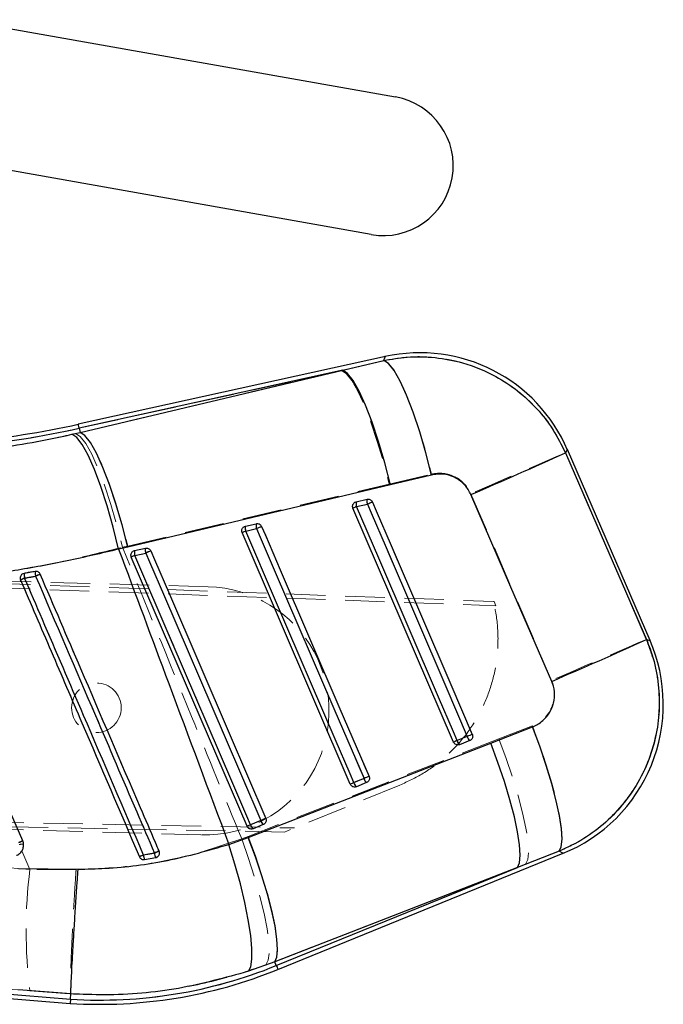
# Model space of a CAD drawing. Header units: millimetres. Extents: x 51 to 384, y 18 to 289.
# Tile 4 of 19: x 178 to 199, y 36 to 68. Entities that reach past the tile are written whole.
import ezdxf

# ---------------------------------------------------------------- set-up
doc = ezdxf.new("R2010")
doc.units = ezdxf.units.MM
doc.linetypes.add('HIDDEN', pattern=[1.905, 1.27, -0.635])

msp = doc.modelspace()

# ---------------------------------------------------------------- linework, layer by layer
at = {"color": 7, "linetype": 'Continuous', "lineweight": 25}
for p, q in [((176.548126, 67.533679), (190.601917, 65.043171)), ((189.816693, 60.612211), (177.468384, 62.800485)), ((190.273764, 56.678154), (180.372576, 54.497527)), ((188.897016, 56.236123), (190.220448, 56.550997)), ((188.897016, 56.236123), (180.40173, 54.365131)), ((180.430854, 54.232895), (188.897016, 56.236123)), ((180.40173, 54.365131), (180.430854, 54.232895)), ((180.168735, 54.171539), (180.430854, 54.232895)), ((198.804448, 47.522662), (196.13717, 53.680341)), ((191.760483, 52.859629), (190.436388, 52.546468)), ((190.436388, 52.546468), (181.970085, 50.540364)), ((189.332167, 52.000095), (189.68382, 52.077543)), ((192.468668, 44.25074), (189.22613, 51.791646)), ((189.29852, 51.988269), (189.332167, 52.000095)), ((189.340899, 51.842056), (189.692552, 51.919498)), ((185.725915, 51.201508), (185.759338, 51.21322)), ((185.759338, 51.21322), (186.110991, 51.290668)), ((185.768063, 51.055226), (186.119715, 51.13267)), ((189.139957, 42.896125), (185.653286, 51.004768)), ((181.970085, 50.540364), (181.672434, 50.471291)), ((182.186502, 50.426345), (182.538161, 50.503793)), ((185.811239, 41.54151), (182.08045, 50.217889)), ((182.153242, 50.414709), (182.186502, 50.426345)), ((182.195219, 50.26838), (182.546871, 50.345826)), ((178.623634, 49.690289), (178.588922, 49.679717)), ((178.533229, 49.42738), (178.510482, 49.48032)), ((193.667943, 44.219869), (195.013026, 44.744817)), ((192.911188, 44.434516), (192.583556, 44.301193)), ((185.849132, 41.177098), (193.667943, 44.219869)), ((192.66546, 44.1697), (192.65079, 44.164613)), ((192.993084, 44.303027), (192.66546, 44.1697)), ((189.58244, 43.079937), (189.254808, 42.946613)), ((189.664359, 42.948409), (189.336734, 42.815082)), ((189.336734, 42.815082), (189.321818, 42.809925)), ((186.253699, 41.725347), (185.926067, 41.592023)), ((186.33564, 41.593792), (186.008009, 41.460465)), ((186.008009, 41.460465), (185.992929, 41.45526)), ((185.226495, 40.95632), (185.849132, 41.177098)), ((186.806681, 36.926953), (196.005615, 40.670442)), ((195.873568, 40.736866), (194.526801, 40.215008)), ((182.507674, 40.468181), (182.866829, 40.531132)), ((182.866829, 40.531132), (182.888451, 40.536888)), ((178.439083, 40.183513), (180.364961, 40.15826)), ((194.526801, 40.215008), (186.706091, 37.174139)), ((186.755578, 37.052522), (194.526801, 40.215008)), ((151.340398, 38.137983), (180.114838, 35.833197)), ((154.278616, 38.03864), (180.124479, 35.968429)), ((186.706091, 37.174139), (185.853938, 36.868093)), ((186.755578, 37.052522), (186.706091, 37.174139)), ((180.136593, 36.138549), (178.44111, 36.26765)), ((180.124479, 35.968429), (180.114838, 35.833197)), ((180.124479, 35.968429), (180.136593, 36.138465)), ((180.136593, 36.138465), (180.136593, 36.138549))]:
    msp.add_line(p, q, dxfattribs=at)
at = {"color": 7, "linetype": 'HIDDEN', "lineweight": 18}
for p, q in [((190.220835, 56.551914), (188.856023, 56.227095)), ((180.40173, 54.365131), (188.856023, 56.227095)), ((188.856023, 56.227095), (180.430906, 54.232667)), ((180.40173, 54.365131), (180.430906, 54.232667)), ((180.430906, 54.232667), (180.28261, 54.19763)), ((190.393055, 52.56483), (191.758478, 52.887267)), ((181.967894, 50.569561), (190.393055, 52.56483)), ((189.683641, 52.07745), (189.331988, 52.000002)), ((193.026709, 52.257243), (195.631775, 46.24021)), ((189.22613, 51.791646), (189.340981, 51.84101)), ((189.331988, 52.000002), (189.293387, 51.985608)), ((189.692634, 51.918456), (189.340981, 51.84101)), ((185.759152, 51.213125), (185.72061, 51.198766)), ((186.110804, 51.290573), (185.759152, 51.213125)), ((186.119797, 51.131593), (185.768145, 51.054146)), ((181.799503, 50.530141), (181.967894, 50.569561)), ((182.537968, 50.503696), (182.186308, 50.426248)), ((184.56355, 49.261095), (148.996158, 50.241861)), ((148.996702, 50.261607), (193.837064, 48.647132)), ((149.000811, 50.410554), (193.753647, 48.785558)), ((182.186308, 50.426248), (182.147818, 50.411912)), ((182.546953, 50.344725), (182.195301, 50.267277)), ((178.579683, 49.675264), (178.623619, 49.690282)), ((193.777459, 48.784694), (193.837064, 48.647132)), ((195.008846, 44.77507), (193.931284, 44.355425)), ((192.583556, 44.300118), (192.911188, 44.433444)), ((193.931284, 44.355425), (185.845713, 41.212906)), ((192.468668, 44.25074), (192.583556, 44.300118)), ((192.655953, 44.166203), (192.665609, 44.169746)), ((192.665609, 44.169746), (192.993233, 44.303073)), ((190.739276, 42.86768), (187.02324, 41.355447)), ((189.25483, 42.945513), (189.582454, 43.078839)), ((189.336891, 42.81513), (189.664515, 42.948457)), ((190.786431, 42.886871), (190.739276, 42.86768)), ((189.32716, 42.811565), (189.336891, 42.81513)), ((148.775099, 42.2252), (187.345589, 41.486626)), ((148.775643, 42.244901), (184.343035, 41.264135)), ((187.02324, 41.355447), (148.770994, 42.076252)), ((185.926112, 41.590905), (186.253736, 41.724231)), ((186.008173, 41.460514), (186.335797, 41.593841)), ((185.998397, 41.456933), (186.008173, 41.460514)), ((185.845713, 41.212906), (185.640464, 41.135507)), ((178.555573, 40.750172), (178.812886, 40.149928)), ((182.978074, 40.740646), (182.98197, 40.725214)), ((194.789829, 40.322047), (195.868405, 40.739463)), ((186.703662, 37.180106), (194.789829, 40.322047)), ((194.789829, 40.322047), (186.755578, 37.052522)), ((180.300305, 40.136242), (178.812886, 40.149928)), ((180.124479, 35.968429), (154.517862, 38.019477)), ((186.422797, 37.072831), (186.703662, 37.180106)), ((186.755578, 37.052522), (186.703662, 37.180106)), ((178.813698, 36.238004), (180.136541, 36.138163))]:
    msp.add_line(p, q, dxfattribs=at)
at = {"color": 8, "linetype": 'Continuous', "lineweight": 25}
msp.add_line((180.40173, 54.365131), (180.372576, 54.497527), dxfattribs=at)
at = {"color": 8, "linetype": 'Continuous', "lineweight": 25, "flags": 128}
for points in [[(190.220448, 56.550997), (190.267789, 56.663917), (190.273764, 56.678154)], [(196.13717, 53.680341), (196.130211, 53.668949), (196.074794, 53.578211)], [(198.685224, 47.560785), (198.791625, 47.526762), (198.804448, 47.522662)], [(196.005615, 40.670442), (195.991496, 40.677543), (195.873568, 40.736866)], [(186.755578, 37.052522), (186.777929, 36.997605), (186.793896, 36.95836), (186.803485, 36.934806), (186.806681, 36.926953)]]:
    msp.add_lwpolyline(points, dxfattribs=at)
at = {"color": 7, "linetype": 'Continuous', "lineweight": 25, "flags": 128}
for points in [[(191.760483, 52.859629), (191.57693, 53.574072), (191.377128, 54.255887), (191.167744, 54.882271), (190.955798, 55.43227), (190.748373, 55.887489), (190.552401, 56.232704), (190.374444, 56.456367), (190.220448, 56.550997)], [(190.436388, 52.546468), (190.25288, 53.25717), (190.053279, 53.935722), (189.844201, 54.559656), (189.63256, 55.108314), (189.425374, 55.563528), (189.229491, 55.910226), (189.051407, 56.136925), (188.897016, 56.236123)], [(181.672434, 50.471291), (181.495401, 51.183109), (181.30208, 51.862875), (181.098881, 52.488109), (180.892514, 53.038134), (180.689799, 53.494758), (180.497447, 53.842881), (180.321822, 54.07099), (180.168735, 54.171539)], [(181.970085, 50.540364), (181.786584, 51.251475), (181.586983, 51.93049), (181.377905, 52.554901), (181.166264, 53.104016), (180.959078, 53.559636), (180.763225, 53.90666), (180.585178, 54.133586), (180.430854, 54.232895)], [(196.074794, 53.578211), (197.36893, 50.595063), (198.685224, 47.560785)], [(195.634621, 46.211229), (194.320547, 49.246391), (193.028601, 52.230415)], [(192.583556, 44.301193), (192.463266, 44.580921), (191.982123, 45.699832), (190.057548, 50.175476), (189.340899, 51.842056)], [(189.692552, 51.919498), (189.812841, 51.639771), (190.293985, 50.520859), (192.218567, 46.045215), (192.911188, 44.434516)], [(189.854833, 51.988431), (189.975115, 51.708702), (190.456251, 50.589785), (192.380781, 46.114117), (193.073379, 44.503414)], [(186.119715, 51.13267), (186.239997, 50.852943), (186.721134, 49.734031), (188.645693, 45.258386), (189.58244, 43.079937)], [(186.281996, 51.201563), (186.402278, 50.921834), (186.883407, 49.802918), (188.807929, 45.327258), (189.744654, 43.148805)], [(189.254808, 42.946613), (189.134526, 43.226341), (188.653382, 44.345252), (186.728837, 48.820897), (185.768063, 51.055226)], [(185.926067, 41.592023), (185.805785, 41.87175), (185.324656, 42.990662), (183.400119, 47.466306), (182.195219, 50.26838)], [(182.546871, 50.345826), (182.667161, 50.066098), (183.14829, 48.947187), (185.072827, 44.471542), (186.253699, 41.725347)], [(182.70916, 50.41469), (182.829442, 50.134962), (183.310571, 49.016049), (185.235078, 44.540393), (186.415935, 41.794195)], [(195.873568, 40.736866), (195.942404, 40.880826), (195.967617, 41.123409), (195.948514, 41.457979), (195.885631, 41.875384), (195.780674, 42.364202), (195.636528, 42.911062), (195.457126, 43.501), (195.247377, 44.117877), (195.013026, 44.744817)], [(194.526801, 40.215008), (194.593506, 40.362872), (194.617155, 40.608099), (194.597112, 40.944053), (194.533917, 41.361644), (194.429281, 41.849574), (194.286028, 42.39464), (194.108049, 42.982094), (193.90014, 43.596041), (193.667943, 44.219869)], [(185.853938, 36.868093), (185.929859, 37.012969), (185.968178, 37.258948), (185.96785, 37.599286), (185.928876, 38.024648), (185.852336, 38.52337), (185.740317, 39.081775), (185.595902, 39.684549), (185.423049, 40.315162), (185.226495, 40.95632)], [(186.706091, 37.174139), (186.772937, 37.321987), (186.796772, 37.567119), (186.776931, 37.902907), (186.713959, 38.320273), (186.609561, 38.807933), (186.466562, 39.352704), (186.288814, 39.939857), (186.081136, 40.553519), (185.849132, 41.177098)]]:
    msp.add_lwpolyline(points, dxfattribs=at)
at = {"color": 7, "linetype": 'HIDDEN', "lineweight": 18, "flags": 128}
for points in [[(190.273764, 56.678154), (190.267923, 56.664222), (190.220835, 56.551914)], [(190.220835, 56.551914), (190.374757, 56.458333), (190.552453, 56.236784), (190.748008, 55.894612), (190.954956, 55.443165), (191.166426, 54.897414), (191.375399, 54.275456), (191.574956, 53.597918), (191.758478, 52.887267)], [(188.856023, 56.227095), (189.010384, 56.128824), (189.188222, 55.904185), (189.383695, 55.560549), (189.590404, 55.10919), (189.801561, 54.564918), (190.01023, 53.945588), (190.209577, 53.27152), (190.393055, 52.56483)], [(180.40173, 54.365131), (180.388982, 54.423033), (180.379862, 54.464412), (180.374394, 54.489247), (180.372576, 54.497527)], [(180.28261, 54.19763), (180.436233, 54.098618), (180.612678, 53.87324), (180.806162, 53.528883), (181.010331, 53.076835), (181.218507, 52.531912), (181.423868, 51.911978), (181.619669, 51.237349), (181.799503, 50.530141)], [(180.430906, 54.232667), (180.585245, 54.134363), (180.763068, 53.909659), (180.958542, 53.565927), (181.165243, 53.114451), (181.3764, 52.570045), (181.585076, 51.950574), (181.784424, 51.276371), (181.967894, 50.569561)], [(196.075017, 53.578572), (196.130285, 53.669069), (196.13717, 53.680341)], [(196.075017, 53.578572), (195.979717, 53.537137), (195.786553, 53.453315), (195.500741, 53.329369), (195.130008, 53.16865), (194.684374, 52.975505), (194.175901, 52.755155), (193.618315, 52.513557), (193.026709, 52.257243)], [(198.681282, 47.562045), (197.367633, 50.59458), (196.075017, 53.578572)], [(189.340981, 51.84101), (189.461271, 51.561275), (189.942407, 50.442336), (191.866981, 45.966578), (192.583556, 44.300118)], [(189.692634, 51.918456), (189.719679, 51.930085), (189.74665, 51.941682), (189.772526, 51.952811), (189.796338, 51.963051), (189.817185, 51.97202), (189.834292, 51.979377), (189.847002, 51.984847), (189.85484, 51.988223)], [(192.911188, 44.433444), (192.790898, 44.713179), (192.309754, 45.832118), (190.385187, 50.307876), (189.692634, 51.918456)], [(193.073364, 44.5032), (192.953082, 44.782935), (192.471939, 45.901876), (190.547387, 50.37764), (189.85484, 51.988223)], [(186.119797, 51.131593), (186.146843, 51.143222), (186.173814, 51.154819), (186.19969, 51.165946), (186.223502, 51.176186), (186.244348, 51.185152), (186.261448, 51.192507), (186.274158, 51.197975), (186.282004, 51.201348)], [(189.582454, 43.078839), (189.462172, 43.358574), (188.981029, 44.477514), (187.056469, 48.953275), (186.119797, 51.131593)], [(189.744646, 43.148586), (189.624364, 43.428322), (189.14322, 44.547263), (187.218668, 49.023028), (186.282004, 51.201348)], [(185.653286, 51.004768), (185.655395, 51.005673), (185.661661, 51.008366), (185.671891, 51.012762), (185.685778, 51.018732), (185.7029, 51.026093), (185.722748, 51.034626), (185.744713, 51.044072), (185.768145, 51.054146)], [(185.768145, 51.054146), (185.888427, 50.774411), (186.36957, 49.655471), (188.29413, 45.17971), (189.25483, 42.945513)], [(182.195301, 50.267277), (182.171876, 50.257203), (182.149904, 50.247756), (182.130056, 50.239222), (182.112934, 50.231859), (182.099047, 50.225888), (182.088824, 50.22149), (182.082558, 50.218796), (182.08045, 50.217889)], [(182.195301, 50.267277), (182.31559, 49.987542), (182.796726, 48.868601), (184.721286, 44.392839), (185.926112, 41.590905)], [(182.70916, 50.414471), (182.701322, 50.4111), (182.688611, 50.405634), (182.671512, 50.398281), (182.650658, 50.389316), (182.626846, 50.379077), (182.60097, 50.36795), (182.573999, 50.356354), (182.546953, 50.344725)], [(186.253736, 41.724231), (186.133454, 42.003967), (185.65231, 43.122907), (183.727751, 47.59867), (182.546953, 50.344725)], [(186.415928, 41.793973), (186.295646, 42.073708), (185.814502, 43.192649), (183.88995, 47.668415), (182.70916, 50.414471)], [(198.681282, 47.562045), (198.585967, 47.520607), (198.392736, 47.436756), (198.106798, 47.31276), (197.735908, 47.151975), (197.290088, 46.958748), (196.781392, 46.738307), (196.223597, 46.496616), (195.631775, 46.240211)], [(198.804448, 47.522662), (198.790307, 47.527182), (198.681282, 47.562045)], [(195.868405, 40.739463), (195.938724, 40.885653), (195.965106, 41.131037), (195.946815, 41.468858), (195.884357, 41.889814), (195.77946, 42.382312), (195.635008, 42.93279), (195.454972, 43.526089), (195.244315, 44.145872), (195.008846, 44.77507)], [(192.911188, 44.433444), (192.938233, 44.445073), (192.965197, 44.456671), (192.991073, 44.467798), (193.014885, 44.478038), (193.035732, 44.487004), (193.052823, 44.49436), (193.065526, 44.499826), (193.073364, 44.5032)], [(193.931284, 44.355425), (194.165023, 43.728712), (194.374206, 43.111267), (194.553124, 42.519944), (194.696883, 41.970884), (194.801571, 41.479073), (194.864328, 41.057935), (194.883431, 40.718966), (194.858375, 40.471418), (194.789829, 40.322047)], [(189.139957, 42.896125), (189.142066, 42.897031), (189.148331, 42.899723), (189.158561, 42.904121), (189.172449, 42.910092), (189.189578, 42.917456), (189.209426, 42.92599), (189.231398, 42.935437), (189.25483, 42.945513)], [(189.582454, 43.078839), (189.609508, 43.090469), (189.636471, 43.102066), (189.662347, 43.113193), (189.686159, 43.123432), (189.707006, 43.132397), (189.724105, 43.13975), (189.736808, 43.145215), (189.744646, 43.148586)], [(185.926112, 41.590905), (185.90268, 41.580829), (185.880708, 41.571381), (185.860852, 41.562846), (185.843731, 41.555482), (185.829843, 41.54951), (185.819613, 41.545111), (185.813347, 41.542417), (185.811239, 41.54151)], [(186.415928, 41.793973), (186.40809, 41.790603), (186.395387, 41.785139), (186.378288, 41.777787), (186.357441, 41.768823), (186.333629, 41.758585), (186.307753, 41.747458), (186.280782, 41.735861), (186.253736, 41.724231)], [(185.640464, 41.135507), (185.862484, 40.502768), (186.060148, 39.87952), (186.228017, 39.282854), (186.361501, 38.729131), (186.456936, 38.233532), (186.511705, 37.809649), (186.524312, 37.469102), (186.494397, 37.221231), (186.422797, 37.072831)], [(185.845713, 41.212906), (186.079393, 40.586268), (186.288501, 39.968911), (186.467344, 39.37768), (186.611029, 38.828709), (186.715642, 38.33698), (186.778324, 37.915911), (186.797368, 37.576992), (186.772252, 37.329473), (186.703662, 37.180106)], [(195.868405, 40.739463), (195.989775, 40.678409), (196.005615, 40.670442)], [(186.806681, 36.926953), (186.803485, 36.934806), (186.793896, 36.95836), (186.777929, 36.997605), (186.755578, 37.052522)]]:
    msp.add_lwpolyline(points, dxfattribs=at)
at = {"color": 7, "linetype": 'HIDDEN', "lineweight": 18}
msp.add_circle((180.954625, 45.35909), 0.8, dxfattribs=at)
at = {"color": 7, "linetype": 'Continuous', "lineweight": 25}
for centre, radius, start, end in [((190.209305, 62.827691), 2.25, 259.9508012, 79.9508012), ((191.387145, 51.622808), 5.1765, 23.1667786, 102.6062285), ((173.988356, 83.485209), 29.817954, 268.4219024, 282.4204769), ((173.988356, 83.485209), 29.682384, 268.4202193, 282.4204769), ((136.89838, 183.208217), 142.498373, 293.19743667, 294.53681336), ((189.945644, 52.012745), 0.269723, 166.0994574, 200.2253836), ((191.087325, 47.710082), 4.48589, 112.9118989, 114.5129961), ((189.593847, 51.935293), 0.269584, 166.0911448, 200.2339193), ((193.822635, 42.421968), 10.356672, 112.5268026, 113.5022329), ((186.020766, 51.148419), 0.269339, 166.0783476, 200.2431152), ((186.372556, 51.225872), 0.269472, 166.0865195, 200.2347945), ((190.045499, 42.11082), 9.838982, 112.4892068, 113.5158707), ((187.436223, 47.104924), 4.288082, 112.893685, 114.5689972), ((182.799453, 50.438976), 0.269211, 166.0681901, 200.2435746), ((183.822206, 46.414481), 4.183256, 112.8878493, 114.6052343), ((182.447918, 50.361548), 0.269327, 166.0787911, 200.2384734), ((186.342194, 41.627328), 9.508768, 112.4620873, 113.5243811), ((194.909687, 11.583975), 41.292456, 113.1996994, 113.3999904), ((179.412712, 49.712877), 0.789402, 181.6396918, 192.8424402), ((179.610066, 49.747524), 0.631655, 179.4716934, 193.5293435), ((191.354416, 20.933249), 31.216989, 113.024346, 113.3214577), ((139.251565, 177.784958), 143.145713, 293.19649902, 294.53171801), ((194.054425, 45.465128), 5.1765, 291.9080611, 23.7238687), ((197.02038, 34.986482), 10.302951, 112.5254747, 113.5054578), ((193.152954, 44.49385), 0.248941, 193.7888873, 230.0439572), ((194.349848, 40.123048), 4.536153, 112.915992, 114.5009435), ((192.825329, 44.360533), 0.248948, 193.7899593, 230.0457877), ((190.933234, 38.972605), 4.313913, 112.8968135, 114.5631569), ((189.496696, 43.005998), 0.249071, 193.7935986, 230.0414769), ((193.514037, 34.044868), 9.853422, 112.4914561, 113.5162016), ((189.824351, 43.139332), 0.249097, 193.7945573, 230.0370589), ((187.560772, 37.720141), 4.202823, 112.8894335, 114.5996838), ((186.168159, 41.651514), 0.249294, 193.8061507, 230.0278781), ((190.05726, 32.988012), 9.529328, 112.4649168, 113.5245897), ((186.495631, 41.784742), 0.249116, 193.7934154, 230.041478), ((175.691953, 47.520817), 7.061751, 292.9874456, 294.1327819), ((190.902077, 21.978939), 20.366484, 112.8973065, 113.359715), ((183.288051, 40.725736), 0.464003, 186.1463295, 204.796936), ((189.800104, 23.475475), 18.639391, 113.1457798, 113.5810974), ((183.026779, 40.666622), 0.555742, 185.3775384, 200.9206005), ((181.06549, 51.034866), 15.231366, 266.4206786, 292.1437796), ((181.06549, 51.034866), 15.095796, 266.4260844, 292.1437796)]:
    msp.add_arc(centre, radius, start, end, dxfattribs=at)
at = {"color": 7, "linetype": 'HIDDEN', "lineweight": 18}
for centre, radius, start, end in [((173.988356, 83.485209), 29.817954, 268.4219024, 282.4204769), ((189.949855, 52.012756), 0.273962, 166.3409978, 200.133492), ((189.598195, 51.935309), 0.273955, 166.3407792, 200.1337862), ((186.025261, 51.148434), 0.27386, 166.3364052, 200.1386901), ((186.376968, 51.225884), 0.273912, 166.3396342, 200.1354233), ((182.80415, 50.439002), 0.273931, 166.3394031, 200.1306794), ((182.4525, 50.361567), 0.273938, 166.3425202, 200.1329347), ((173.084277, 62.390307), 14.00398, 292.7975317, 293.3899909), ((179.482234, 49.724864), 0.859311, 182.3064683, 192.62003), ((179.656842, 49.755385), 0.678422, 180.1729178, 193.2922886), ((170.859689, 68.638038), 20.704562, 293.1413381, 293.5881082), ((184.453295, 45.262615), 4, 268.4204769, 88.4204769), ((193.145619, 44.489975), 0.241151, 193.5575429, 230.8088883), ((192.818033, 44.356685), 0.241204, 193.5632778, 230.8073368), ((189.489322, 43.002082), 0.241218, 193.5629142, 230.8080551), ((189.816994, 43.13544), 0.241273, 193.5675707, 230.8037675), ((186.160577, 41.647446), 0.241186, 193.5580105, 230.8098916), ((186.488295, 41.780833), 0.241292, 193.5666327, 230.8015462), ((175.503539, 47.962188), 7.541584, 293.0097986, 294.0681338), ((178.608945, 39.52227), 1.440489, 90.0763181, 95.6377968), ((175.724728, 56.241069), 17.022181, 292.8817756, 293.3657764), ((183.177308, 40.690893), 0.705699, 186.1860732, 198.3965346), ((172.471337, 64.883795), 26.33027, 293.1646181, 293.5179528), ((183.386124, 40.744009), 0.561235, 186.9279623, 202.290421), ((182.838578, 40.680737), 0.15225, 280.6944534, 292.7576058), ((194.134032, 38.197147), 15.445092, 172.7364378, 187.2873514), ((181.06549, 51.034866), 15.095796, 266.4260844, 292.1437796)]:
    msp.add_arc(centre, radius, start, end, dxfattribs=at)
at = {"color": 7, "linetype": 'Continuous', "lineweight": 25}
for points, knots in [([(190.220448, 56.550997), (190.468934, 56.594696), (191.014798, 56.690693), (191.87548, 56.668021), (192.849769, 56.483642), (193.753623, 56.111461), (194.548116, 55.586132), (195.170252, 55.008528), (195.697257, 54.338692), (195.948948, 53.831705), (196.074794, 53.578211)], [0, 0, 0, 0, 0.1063103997, 0.2335378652, 0.3607632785, 0.523360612, 0.6423494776, 0.7613371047, 0.8806684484, 1, 1, 1, 1]), ([(175.032298, 53.524008), (175.458048, 53.541103), (176.309516, 53.575294), (177.599988, 53.708104), (178.893948, 53.898667), (179.743809, 54.080583), (180.168735, 54.171539)], [0, 0, 0, 0, 0.246009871, 0.492000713, 0.746003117, 1, 1, 1, 1]), ([(193.028601, 52.230415), (192.97086, 52.338181), (192.91285, 52.446448), (192.74856, 52.624784), (192.582813, 52.75377), (192.270385, 52.877231), (191.996166, 52.904459), (191.814469, 52.869898), (191.760483, 52.859629)], [0, 0, 0, 0, 0.235154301, 0.236246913, 0.472332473, 0.635246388, 0.891622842, 1, 1, 1, 1]), ([(189.68382, 52.077543), (189.688659, 52.078452), (189.709992, 52.08246), (189.749449, 52.080039), (189.796886, 52.060265), (189.833922, 52.028134), (189.84837, 52.000702), (189.854833, 51.988431)], [0, 0, 0, 0, 0.071513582, 0.315230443, 0.558969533, 0.80271009, 1, 1, 1, 1]), ([(189.22613, 51.791646), (189.22096, 51.807826), (189.21062, 51.840181), (189.216304, 51.89176), (189.237391, 51.938341), (189.267447, 51.970707), (189.290362, 51.983658), (189.29852, 51.988269)], [0, 0, 0, 0, 0.217807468, 0.435567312, 0.654708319, 0.877062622, 1, 1, 1, 1]), ([(185.653286, 51.004768), (185.648119, 51.020948), (185.637785, 51.053304), (185.643469, 51.104879), (185.664545, 51.151464), (185.694666, 51.183895), (185.717673, 51.196863), (185.725915, 51.201508)], [0, 0, 0, 0, 0.217557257, 0.435070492, 0.65394379, 0.876037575, 1, 1, 1, 1]), ([(186.110991, 51.290668), (186.115917, 51.291591), (186.137339, 51.295605), (186.176886, 51.293102), (186.224292, 51.273246), (186.26119, 51.241104), (186.275582, 51.213753), (186.281996, 51.201563)], [0, 0, 0, 0, 0.072785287, 0.316528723, 0.560298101, 0.804026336, 1, 1, 1, 1]), ([(181.672434, 50.471291), (181.120626, 50.340376), (180.017001, 50.078542), (178.311262, 49.767129), (176.576827, 49.515343), (175.407192, 49.410458), (174.822363, 49.358015)], [0, 0, 0, 0, 0.246887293, 0.493777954, 0.746884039, 1, 1, 1, 1]), ([(181.672434, 50.471291), (182.210287, 49.02906), (183.393326, 45.856788), (184.579564, 42.68571), (185.226495, 40.95632)], [0, 0, 0, 0, 0.454636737, 1, 1, 1, 1]), ([(182.538161, 50.503793), (182.543147, 50.504725), (182.564631, 50.508742), (182.604237, 50.506186), (182.651617, 50.486269), (182.688428, 50.454127), (182.70278, 50.426827), (182.70916, 50.41469)], [0, 0, 0, 0, 0.0736566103, 0.3174193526, 0.5611658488, 0.8049155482, 1, 1, 1, 1]), ([(182.08045, 50.217889), (182.075283, 50.234069), (182.064951, 50.266424), (182.07062, 50.318003), (182.091711, 50.364582), (182.121872, 50.397062), (182.144943, 50.410041), (182.153242, 50.414709)], [0, 0, 0, 0, 0.217383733, 0.434722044, 0.653429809, 0.8753406, 1, 1, 1, 1]), ([(178.588922, 49.679717), (178.573929, 49.671262), (178.543943, 49.65435), (178.51278, 49.611864), (178.496889, 49.562564), (178.497535, 49.516576), (178.506883, 49.490398), (178.510482, 49.48032)], [0, 0, 0, 0, 0.216345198, 0.432696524, 0.648890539, 0.86483754, 1, 1, 1, 1]), ([(178.978438, 49.753348), (178.880774, 49.735991), (178.762533, 49.714976), (178.644223, 49.693948), (178.623634, 49.690289)], [0, 0, 0, 0, 0.825973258, 1, 1, 1, 1]), ([(178.643058, 49.537416), (178.693182, 49.546271), (178.810845, 49.567057), (178.92844, 49.587829), (178.995939, 49.599753)], [0, 0, 0, 0, 0.425996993, 1, 1, 1, 1]), ([(182.473483, 40.614539), (181.830248, 42.112918), (180.743762, 44.643826), (179.466953, 47.618119), (178.833387, 49.094036), (178.643058, 49.537416)], [0, 0, 0, 0, 0.503777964, 0.850929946, 1, 1, 1, 1]), ([(179.144757, 49.663453), (179.136998, 49.677714), (179.121027, 49.707068), (179.080366, 49.738799), (179.031632, 49.756315), (178.996246, 49.756455), (178.978967, 49.753441), (178.978438, 49.753348)], [0, 0, 0, 0, 0.237614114, 0.4890883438, 0.7405645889, 0.9920606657, 1, 1, 1, 1]), ([(178.995939, 49.599753), (179.638902, 48.101962), (180.724942, 45.572012), (182.001881, 42.597454), (182.635843, 41.120679), (182.826715, 40.676056)], [0, 0, 0, 0, 0.503530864, 0.850524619, 1, 1, 1, 1]), ([(182.977872, 40.740619), (182.938521, 40.832225), (182.738923, 41.296867), (181.898298, 43.253635), (180.659959, 46.136313), (179.581859, 48.645953), (179.144757, 49.663453)], [0, 0, 0, 0, 0.030799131, 0.156219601, 0.657900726, 1, 1, 1, 1]), ([(178.510482, 49.48032), (178.840103, 48.713066), (179.499345, 47.178559), (180.777002, 44.204574), (181.725053, 41.997851), (182.343478, 40.558379)], [0, 0, 0, 0, 0.257988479, 0.515976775, 1, 1, 1, 1]), ([(178.579169, 41.07626), (178.018786, 42.380049), (176.898021, 44.987627), (175.777309, 47.595216), (175.216953, 48.899011)], [0, 0, 0, 0, 0.499999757, 1, 1, 1, 1]), ([(198.685224, 47.560785), (198.726092, 47.460075), (198.874332, 47.094779), (199.044603, 46.432664), (199.125584, 45.581634), (199.062118, 44.733717), (198.85695, 43.875945), (198.499831, 43.05425), (197.996686, 42.299014), (197.388867, 41.655807), (196.680004, 41.114785), (196.14238, 40.862839), (195.873568, 40.736866)], [0, 0, 0, 0, 0.03975256, 0.144191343, 0.248629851, 0.351138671, 0.453647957, 0.569708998, 0.676652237, 0.783597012, 0.891798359, 1, 1, 1, 1]), ([(195.013026, 44.744817), (195.015869, 44.745938), (195.135678, 44.793188), (195.358122, 44.928107), (195.565575, 45.181367), (195.694943, 45.47071), (195.745614, 45.784225), (195.699023, 46.053878), (195.643534, 46.189453), (195.634621, 46.211229)], [0, 0, 0, 0, 0.005214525, 0.219786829, 0.434650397, 0.550717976, 0.753911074, 0.960472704, 1, 1, 1, 1]), ([(193.073379, 44.503414), (193.074623, 44.500355), (193.082282, 44.481512), (193.08875, 44.44385), (193.080696, 44.392629), (193.056145, 44.347347), (193.024273, 44.317723), (193.001076, 44.306793), (192.993084, 44.303027)], [0, 0, 0, 0, 0.041063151, 0.252956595, 0.464853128, 0.676754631, 0.888637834, 1, 1, 1, 1]), ([(192.65079, 44.164613), (192.633701, 44.161461), (192.59952, 44.155157), (192.547858, 44.168153), (192.503813, 44.196388), (192.479387, 44.22753), (192.47045, 44.24688), (192.468668, 44.25074)], [0, 0, 0, 0, 0.237479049, 0.474999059, 0.710427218, 0.942235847, 1, 1, 1, 1]), ([(189.321818, 42.809925), (189.304727, 42.806803), (189.270538, 42.800557), (189.218897, 42.813643), (189.1749, 42.841956), (189.150571, 42.873063), (189.141697, 42.892344), (189.139957, 42.896125)], [0, 0, 0, 0, 0.2377257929, 0.4755590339, 0.7112869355, 0.9433818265, 1, 1, 1, 1]), ([(189.744654, 43.148805), (189.745926, 43.145666), (189.753599, 43.126736), (189.76004, 43.08898), (189.751881, 43.037774), (189.72727, 42.992526), (189.695404, 42.963021), (189.672277, 42.952136), (189.664359, 42.948409)], [0, 0, 0, 0, 0.042125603, 0.254017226, 0.465908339, 0.677788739, 0.889675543, 1, 1, 1, 1]), ([(186.415935, 41.794195), (186.417229, 41.791), (186.424919, 41.772013), (186.431317, 41.734188), (186.423114, 41.682989), (186.398436, 41.637775), (186.366582, 41.608346), (186.343507, 41.597492), (186.33564, 41.593792)], [0, 0, 0, 0, 0.042862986, 0.254749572, 0.466633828, 0.678528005, 0.890407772, 1, 1, 1, 1]), ([(185.992929, 41.45526), (185.975834, 41.452158), (185.941637, 41.445953), (185.890012, 41.459101), (185.846043, 41.487462), (185.821799, 41.518556), (185.812953, 41.537783), (185.811239, 41.54151)], [0, 0, 0, 0, 0.237924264, 0.475947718, 0.711880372, 0.944151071, 1, 1, 1, 1]), ([(178.385141, 40.606303), (178.389505, 40.608119), (178.430686, 40.62526), (178.502267, 40.673649), (178.575305, 40.771235), (178.611266, 40.88729), (178.608956, 40.993499), (178.58731, 41.053641), (178.579169, 41.07626)], [0, 0, 0, 0, 0.025184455, 0.2376725, 0.449923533, 0.661602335, 0.872732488, 1, 1, 1, 1]), ([(180.364961, 40.15826), (180.658509, 40.164593), (181.624909, 40.185442), (183.276582, 40.392975), (184.571573, 40.767108), (185.226495, 40.95632)], [0, 0, 0, 0, 0.177385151, 0.583975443, 1, 1, 1, 1]), ([(182.826715, 40.676056), (182.783113, 40.667978), (182.665643, 40.646215), (182.547668, 40.626767), (182.473483, 40.614539)], [0, 0, 0, 0, 0.371180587, 1, 1, 1, 1]), ([(182.888451, 40.536888), (182.904012, 40.544064), (182.935135, 40.558415), (182.96948, 40.598106), (182.989181, 40.645818), (182.992685, 40.695989), (182.982577, 40.726445), (182.977872, 40.740619)], [0, 0, 0, 0, 0.205320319, 0.410629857, 0.615942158, 0.82126326, 1, 1, 1, 1]), ([(182.343478, 40.558379), (182.351771, 40.543319), (182.368357, 40.513199), (182.410314, 40.481962), (182.458498, 40.464785), (182.491639, 40.467074), (182.507674, 40.468181)], [0, 0, 0, 0, 0.253878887, 0.5077571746, 0.7618353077, 1, 1, 1, 1]), ([(180.136593, 36.138549), (180.135741, 36.169937), (180.134035, 36.232712), (180.14173, 36.467746), (180.156959, 36.801731), (180.179678, 37.231697), (180.209296, 37.746275), (180.244728, 38.328511), (180.285143, 38.964118), (180.324299, 39.558718), (180.351439, 39.96044), (180.363368, 40.134959), (180.364961, 40.15826)], [0, 0, 0, 0, 0.1140586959, 0.2281173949, 0.342175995, 0.4562346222, 0.5702957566, 0.6843568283, 0.7984218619, 0.9124869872, 0.9883155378, 1, 1, 1, 1]), ([(185.853938, 36.868093), (185.108673, 36.661444), (183.597934, 36.242544), (181.654425, 36.079437), (180.496856, 36.124454), (180.136593, 36.138465)], [0, 0, 0, 0, 0.401410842, 0.813705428, 1, 1, 1, 1])]:
    msp.add_open_spline(points, degree=3, knots=knots, dxfattribs=at)
at = {"color": 7, "linetype": 'HIDDEN', "lineweight": 18}
for points, knots in [([(196.075017, 53.578572), (195.933745, 53.860502), (195.665755, 54.395318), (195.103842, 55.078838), (194.444291, 55.67213), (193.680086, 56.143992), (192.838445, 56.476196), (191.978999, 56.657102), (191.094204, 56.698397), (190.51196, 56.600742), (190.220835, 56.551914)], [0, 0, 0, 0, 0.132849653, 0.252012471, 0.371175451, 0.506324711, 0.628859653, 0.751395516, 0.875696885, 1, 1, 1, 1]), ([(180.28261, 54.19763), (179.865614, 54.106497), (179.031608, 53.924227), (177.733798, 53.725845), (176.40983, 53.583089), (175.516688, 53.545501), (175.070094, 53.526706)], [0, 0, 0, 0, 0.245831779, 0.491671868, 0.745823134, 1, 1, 1, 1]), ([(191.758478, 52.887267), (191.761763, 52.88803), (191.885984, 52.91689), (192.142896, 52.931893), (192.455661, 52.842142), (192.725569, 52.677311), (192.911373, 52.487878), (192.996258, 52.318136), (193.026709, 52.257243)], [0, 0, 0, 0, 0.00665775, 0.251811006, 0.497180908, 0.631988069, 0.867980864, 1, 1, 1, 1]), ([(174.865777, 49.357869), (175.443564, 49.41245), (176.599113, 49.521609), (178.340992, 49.782344), (180.082796, 50.109541), (181.227272, 50.389942), (181.799503, 50.530141)], [0, 0, 0, 0, 0.2468892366, 0.4937673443, 0.7468861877, 1, 1, 1, 1]), ([(185.640464, 41.135507), (185.101174, 42.450031), (183.817075, 45.580033), (182.540151, 48.712964), (181.799503, 50.530141)], [0, 0, 0, 0, 0.4199755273, 1, 1, 1, 1]), ([(178.623619, 49.690282), (178.722589, 49.707871), (178.840884, 49.728894), (178.959109, 49.749905), (178.978423, 49.753338)], [0, 0, 0, 0, 0.836636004, 1, 1, 1, 1]), ([(178.996595, 49.599403), (178.928911, 49.587458), (178.811304, 49.566703), (178.693633, 49.545934), (178.643683, 49.537118)], [0, 0, 0, 0, 0.575509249, 1, 1, 1, 1]), ([(178.643683, 49.537118), (178.683735, 49.443856), (178.883995, 48.97754), (179.725154, 47.019042), (180.766303, 44.594846), (181.843386, 42.087071), (182.279588, 41.071486), (182.475718, 40.614849)], [0, 0, 0, 0, 0.03135787, 0.156790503, 0.658520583, 0.846460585, 1, 1, 1, 1]), ([(182.828987, 40.676312), (182.788931, 40.769573), (182.588647, 41.23588), (181.74747, 43.194374), (180.705929, 45.619419), (179.62875, 48.127477), (179.19246, 49.143346), (178.996595, 49.599403)], [0, 0, 0, 0, 0.031355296, 0.156776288, 0.658460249, 0.846671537, 1, 1, 1, 1]), ([(179.144802, 49.66343), (179.18474, 49.570468), (179.384937, 49.104475), (180.226135, 47.146342), (181.463966, 44.265048), (182.541534, 41.756782), (182.978074, 40.740646)], [0, 0, 0, 0, 0.031255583, 0.156675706, 0.658356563, 1, 1, 1, 1]), ([(180.447558, 44.97143), (180.440697, 44.987402), (180.428942, 45.014766), (179.790654, 46.500007), (179.159495, 47.969389), (178.533229, 49.42738)], [0, 0, 0, 0, 0.010753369, 0.018422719, 1, 1, 1, 1]), ([(190.739276, 42.86768), (190.994726, 42.98627), (191.513032, 43.226889), (192.196875, 43.744109), (192.794735, 44.365501), (193.274053, 45.07433), (193.631024, 45.860024), (193.849359, 46.687199), (193.924762, 47.54642), (193.872899, 48.24915), (193.781893, 48.658507), (193.753647, 48.785558)], [0, 0, 0, 0, 0.116569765, 0.236519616, 0.353088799, 0.473039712, 0.589601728, 0.709545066, 0.826094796, 0.946025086, 1, 1, 1, 1]), ([(193.753647, 48.785558), (193.756653, 48.785449), (193.763971, 48.785183), (193.772459, 48.784875), (193.777459, 48.784694)], [0, 0, 0, 0, 0.4108183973, 1, 1, 1, 1]), ([(195.868405, 40.739463), (195.88589, 40.746679), (196.18427, 40.869812), (196.740778, 41.16622), (197.462319, 41.725709), (198.070895, 42.402504), (198.595861, 43.23667), (198.939658, 44.143422), (199.099413, 45.075198), (199.104615, 45.922739), (198.977493, 46.765349), (198.780019, 47.296479), (198.681282, 47.562045)], [0, 0, 0, 0, 0.006912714, 0.117964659, 0.229014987, 0.338921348, 0.448826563, 0.587594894, 0.690334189, 0.793073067, 0.896536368, 1, 1, 1, 1]), ([(195.631775, 46.240211), (195.632058, 46.239554), (195.680294, 46.127699), (195.739809, 45.886843), (195.708674, 45.558131), (195.586218, 45.247646), (195.369943, 44.96061), (195.131287, 44.837983), (195.008846, 44.77507)], [0, 0, 0, 0, 0.001202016, 0.204637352, 0.408048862, 0.546679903, 0.767428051, 1, 1, 1, 1]), ([(178.812886, 40.149928), (173.106752, 40.585159), (165.012282, 41.202557), (156.918491, 41.838633), (154.530356, 42.026313)], [0, 0, 0, 0, 0.7049423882, 1, 1, 1, 1]), ([(185.640464, 41.135507), (185.11999, 40.959461), (184.071087, 40.604677), (182.27781, 40.23428), (181.006637, 40.171259), (180.300305, 40.136242)], [0, 0, 0, 0, 0.304423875, 0.613500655, 1, 1, 1, 1]), ([(182.475718, 40.614849), (182.549152, 40.626938), (182.667131, 40.646362), (182.784625, 40.668103), (182.828987, 40.676312)], [0, 0, 0, 0, 0.62242761, 1, 1, 1, 1]), ([(182.94731, 40.577369), (182.941881, 40.570896), (182.928303, 40.554707), (182.909036, 40.545729), (182.897473, 40.54034)], [0, 0, 0, 0, 0.399815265, 1, 1, 1, 1]), ([(180.300305, 40.136242), (180.298753, 40.112948), (180.287715, 39.94724), (180.262213, 39.554477), (180.226479, 38.968275), (180.19092, 38.332305), (180.161908, 37.749573), (180.14002, 37.234396), (180.126186, 36.803742), (180.120706, 36.468998), (180.123334, 36.233158), (180.132139, 36.169828), (180.136541, 36.138163)], [0, 0, 0, 0, 0.011732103, 0.083460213, 0.19803186, 0.312603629, 0.427171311, 0.541738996, 0.656304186, 0.770869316, 0.88543468, 1, 1, 1, 1]), ([(154.517862, 38.019477), (156.90777, 37.844087), (165.006791, 37.24972), (173.105093, 36.656308), (178.813698, 36.238004)], [0, 0, 0, 0, 0.295086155, 1, 1, 1, 1]), ([(180.136556, 36.13798), (180.557487, 36.122515), (181.402548, 36.091468), (182.886078, 36.194232), (184.586155, 36.466078), (185.806917, 36.869369), (186.422797, 37.072831)], [0, 0, 0, 0, 0.196932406, 0.395362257, 0.69495737, 1, 1, 1, 1])]:
    msp.add_open_spline(points, degree=3, knots=knots, dxfattribs=at)

doc.saveas('drawing.dxf')
